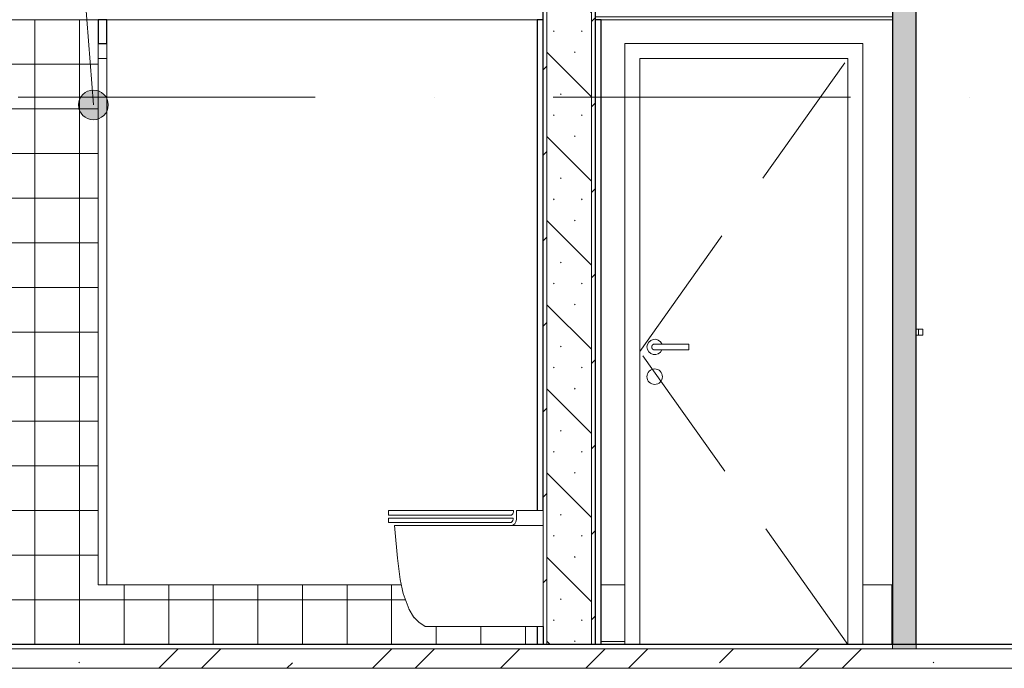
# Model space of a CAD drawing. Header units: millimetres. Extents: x -2033 to 156832, y -23587 to 25008.
# Tile 50 of 71: x 85134 to 88446, y 6080 to 8260. Entities that reach past the tile are written whole.
import ezdxf

# ---------------------------------------------------------------- set-up
doc = ezdxf.new("R2010")
doc.units = ezdxf.units.MM
for name, pattern in [('Hidden', [714.375, 476.25, -238.125]), ('Čerchovaná 10mm', [1800, 1000, -400, 0, -400]), ('Čerchovaná 3mm', [500, 300, -100, 0, -100])]:
    doc.linetypes.add(name, pattern=pattern)
for name, color, linetype, lineweight in [('CA_DVERE', 7, 'Continuous', 13), ('CA_DVERE18', 8, 'Continuous', 9), ('CA_DVERE25', 7, 'Continuous', 9), ('CA_DVERE_NEVHRA1', 3, 'Čerchovaná 3mm', 13), ('CA_OSY', 5, 'Continuous', 9), ('CA_PODLAHA', 1, 'Continuous', 25), ('CA_PODLAHA25', 7, 'Continuous', 13), ('CA_POHHRA25', 7, 'Continuous', 13), ('CA_PSVBUB', 3, 'Continuous', 9), ('CA_REZY', 1, 'Continuous', 25), ('CA_SRAFY', 9, 'Continuous', 25), ('CA_ZARIZPRED', 8, 'Continuous', 13)]:
    doc.layers.add(name, color=color, linetype=linetype, lineweight=lineweight)
pattern_1 = [(45, (225784.02, 6169.97), (-143.6841, 143.6841), []), (45, (225879.81, 6169.97), (-143.6841, 143.6841), [3.353, -98.247]), (45, (225975.6, 6169.97), (-143.6841, 143.6841), [3.353, -98.247])]

# ---------------------------------------------------------------- blocks, each defined once
blk = doc.blocks.new('HP_Jednokridle-oboustrana-zaruben1 - 700x1970-1359875-ŘEZ 3 _vestavek V1')
at = {"layer": 'CA_DVERE'}
for p, q in [((13837.5, 8180), (13837.5, 8130)), ((13867.5, 8180), (13867.5, 8130)), ((13837.5, 8130), (13867.5, 8130))]:
    blk.add_line(p, q, dxfattribs=at)
blk = doc.blocks.new('WC 01 - WC-807661-ŘEZ 3 _vestavek V1')
at = {"layer": 'CA_ZARIZPRED'}
for p, q in [((14815, 6610), (14815, 6595)), ((15015, 6610), (14815, 6610)), ((15015, 6595), (14815, 6595)), ((15015, 6610), (15235, 6610)), ((15015, 6595), (15228.6, 6595)), ((15235, 6605), (15235, 6610)), ((15245, 6610), (15335, 6610)), ((15245, 6610), (15245, 6580)), ((15335, 6560), (15335, 6610)), ((14815, 6585), (14815, 6570)), ((14815, 6585), (15015, 6585)), ((15015, 6570), (14815, 6570)), ((15015, 6560), (14835, 6560)), ((15234.3, 6585), (15015, 6585)), ((15015, 6570), (15227.3, 6570)), ((15015, 6560), (15225, 6560)), ((15335, 6560), (15225, 6560)), ((15015, 6220), (14938.3, 6220)), ((15015, 6220), (15335, 6220))]:
    blk.add_line(p, q, dxfattribs=at)
at = {"layer": 'CA_ZARIZPRED', "flags": 128}
for points in [[(14883.8, 6277.5), (14863.5, 6331.8), (14853.8, 6379), (14844.4, 6449.9), (14835.9, 6547.1), (14835, 6560)], [(14883.8, 6277.5), (14898.7, 6252.7), (14916.6, 6234.6), (14937.8, 6220.3), (14938.3, 6220)]]:
    blk.add_lwpolyline(points, dxfattribs=at)
at = {"layer": 'CA_ZARIZPRED'}
for centre, radius, start, end in [((15216.5, 6609.8), 19.1, 309.354, 345.4151), ((15225, 6580), 20, 270, 0), ((15215.2, 6584.8), 19.1, 309.354, 0.646), ((15215.2, 6584.8), 19.1, 309.354, 0.646)]:
    blk.add_arc(centre, radius, start, end, dxfattribs=at)
blk.add_open_spline([(15335, 6560), (15335, 6359.6), (15335, 6292.9), (15335, 6239.9), (15335, 6220)], degree=3, knots=[-0.5523307, -0.5523307, -0.5523307, -0.5523307, -0.1880239, 0, 0, 0, 0], dxfattribs=at)
blk = doc.blocks.new('WC 01 - WC-V3-ŘEZ 3 _vestavek V1')
at = {"layer": 'CA_ZARIZPRED'}
for q in [(14883.2, 6279), (14886.9, 6272.3)]:
    blk.add_line((14883.8, 6277.5), q, dxfattribs=at)
at = {"layer": 'CA_ZARIZPRED', "flags": 128}
for points in [[(14864.8, 6328.4), (14863.5, 6331.8), (14861.5, 6341.7)], [(14891.9, 6263.9), (14898.7, 6252.7), (14901.2, 6250.1)], [(14906.1, 6245.2), (14916.6, 6234.6), (14937.8, 6220.3)]]:
    blk.add_lwpolyline(points, dxfattribs=at)
blk = doc.blocks.new('CZ-Dveře_otočné_jednokřídlé_OCZ - CZ-Dveře_otočné_jednokřídlé_900-2401749-ŘEZ 3 _vestavek V1')
at = {"layer": 'CA_DVERE18'}
for p, q in [((16597.5, 7220), (16590, 7220)), ((16590, 7200), (16597.5, 7200)), ((16597.5, 7200), (16597.5, 7220)), ((16597.5, 7220), (16612.5, 7220)), ((16612.5, 7200), (16597.5, 7200)), ((16612.5, 7220), (16612.5, 7200)), ((16510.2, 6170), (16507.5, 6170))]:
    blk.add_line(p, q, dxfattribs=at)
at = {"layer": 'CA_DVERE25'}
blk.add_line((16507.5, 6360), (16507.5, 6160), dxfattribs=at)
blk = doc.blocks.new('HP_Jednokridle-oboustrana-zaruben1 - 700x1970-V4-ŘEZ 3 _vestavek V1')
at = {"layer": 'CA_DVERE18'}
for p, q in [((16360, 8130), (15660, 8130)), ((15660, 8130), (15660, 6160)), ((16360, 6160), (16360, 8130)), ((15825, 7170), (15710, 7170)), ((15825, 7160), (15825, 7170)), ((15825, 7150), (15825, 7160)), ((15710, 7150), (15825, 7150))]:
    blk.add_line(p, q, dxfattribs=at)
at = {"layer": 'CA_DVERE18', "linetype": 'Hidden'}
for p, q in [((15660, 7145), (16360, 8130)), ((16360, 6160), (15660, 7145))]:
    blk.add_line(p, q, dxfattribs=at)
at = {"layer": 'CA_DVERE18'}
for centre, start, end in [((15710, 7160), 22.6552, 180), ((15710, 7160), 180, 337.3448), ((15710, 7060), 0, 180), ((15710, 7060), 180, 0)]:
    blk.add_arc(centre, 26, start, end, dxfattribs=at)
for points, knots in [([(15700, 7160), (15700, 7160.9), (15700.1, 7162.2), (15700.7, 7163.8), (15701.3, 7165), (15701.9, 7165.9), (15702.4, 7166.6), (15703, 7167.2), (15703.9, 7168), (15704.8, 7168.6), (15705.5, 7169), (15706.1, 7169.2), (15706.8, 7169.5), (15707.4, 7169.7), (15708, 7169.8), (15708.7, 7169.9), (15709.3, 7170), (15709.7, 7170), (15710, 7170)], [0, 0, 0, 0, 0.0833333, 0.125, 0.1666667, 0.2083333, 0.2291667, 0.25, 0.2916667, 0.3333333, 0.3541667, 0.375, 0.3958333, 0.4166667, 0.4375, 0.4583333, 0.4791667, 0.5, 0.5, 0.5, 0.5]), ([(15710, 7150), (15709.7, 7150), (15709.3, 7150), (15708.7, 7150.1), (15708, 7150.2), (15707.4, 7150.3), (15706.8, 7150.5), (15706.1, 7150.8), (15705.5, 7151), (15705, 7151.3), (15704.4, 7151.7), (15703.7, 7152.2), (15703, 7152.8), (15702.4, 7153.4), (15701.9, 7154.1), (15701.3, 7155), (15700.7, 7156.2), (15700.1, 7157.8), (15700, 7159.1), (15700, 7160)], [0.5, 0.5, 0.5, 0.5, 0.5208333, 0.5416667, 0.5625, 0.5833333, 0.6041667, 0.625, 0.6458333, 0.6666667, 0.6875, 0.7083333, 0.75, 0.7708333, 0.7916667, 0.8333333, 0.875, 0.9166667, 1, 1, 1, 1])]:
    blk.add_open_spline(points, degree=3, knots=knots, dxfattribs=at)
at = {"layer": 'CA_DVERE25'}
for p, q in [((15610, 8180), (15610, 6160)), ((16410, 8180), (15610, 8180)), ((16410, 6160), (16410, 8180))]:
    blk.add_line(p, q, dxfattribs=at)
blk = doc.blocks.new('ocelová kce final - 11542_003_OK-HALA_TaO-2_ET_AciS_2025-05-29_upr_dwg-2597525-ŘEZ 3 _vestavek V1')
at = {"layer": 'CA_REZY'}
blk.add_line((21835, 6160), (4570, 6160), dxfattribs=at)
blk = doc.blocks.new('ocelová kce final - ocelová kce final-2597615-ŘEZ 3 _vestavek V1')
blk.add_blockref('ocelová kce final - 11542_003_OK-HALA_TaO-2_ET_AciS_2025-05-29_upr_dwg-2597525-ŘEZ 3 _vestavek V1', (0, 0))

msp = doc.modelspace()

# ---------------------------------------------------------------- hatches: boundary and pattern name
at = {"layer": 'CA_POHHRA25', "lineweight": 9}
h = msp.add_hatch(dxfattribs=at)
h.set_pattern_fill('FP_25', color=256, style=0, pattern_type=2)
h.set_pattern_definition([(0, (225784.02, 6169.97), (0, 300), [])])
h.paths.add_polyline_path([(87170.2, 6160), (87170.2, 6360), (87090.2, 6360), (87090.2, 6160)])
h.paths.add_polyline_path([(87170.2, 8260), (88067.7, 8260), (88067.7, 10000), (87670.2, 10000), (87670.2, 9991.5), (87614.9, 9991.5), (87606.5, 9988), (87602.9, 9979.5), (87602.9, 9887.5), (87606.5, 9879), (87614.9, 9875.5), (87670.2, 9875.5), (87670.2, 9867), (87530.2, 9867), (87530.2, 9875.5), (87585.4, 9875.5), (87593.9, 9879), (87597.4, 9887.5), (87597.4, 9979.5), (87593.9, 9988), (87585.4, 9991.5), (87530.2, 9991.5), (87530.2, 10000), (87070.2, 10000), (87070.2, 8260), (87090.2, 8260)])
h = msp.add_hatch(dxfattribs=at)
h.set_pattern_fill('FP_31', color=256, style=0, pattern_type=2)
h.set_pattern_definition([(0, (84585.16, 6160), (0, 150), []), (90, (84585.16, 6160), (-150, 9e-15), [])])
h.paths.add_polyline_path([(85427.7, 6160), (86875.2, 6160), (86875.2, 6220), (86498.5, 6220), (86472.1, 6239.8), (86460.2, 6251.9), (86447.5, 6271.5), (86442.1, 6281.8), (86434.4, 6300.7), (86428.9, 6314.4), (86425.5, 6326.4), (86417.5, 6360), (85397.7, 6360), (85397.7, 8260), (84595.2, 8260), (84595.2, 6160), (85397.7, 6160)])
at = {"layer": 'CA_PSVBUB'}
h = msp.add_hatch(color=256, dxfattribs=at)
edge = h.paths.add_edge_path()
edge.add_arc((85381.8, 7973.5), 50, 0, 360)
at = {"layer": 'CA_SRAFY', "lineweight": 9}
h = msp.add_hatch(dxfattribs=at)
h.set_pattern_fill('FP_29', color=256, style=0, pattern_type=2)
h.set_pattern_definition(pattern_1)
h.paths.add_polyline_path([(86895.2, 6160), (86907.7, 6160), (86907.7, 10000), (86895.2, 10000), (86895.2, 6220)])
h = msp.add_hatch(dxfattribs=at)
h.set_pattern_fill('FP_30', color=256, style=0, pattern_type=2)
h.set_pattern_definition([(135, (225784.02, 6169.97), (-141.42136, -141.42136), []), (135, (225878.3, 6169.97), (-141.42136, -141.42136), [3.353, -96.647]), (135, (225972.59, 6169.97), (-141.42136, -141.42136), [3.353, -96.647])])
h.paths.add_polyline_path([(87057.7, 6160), (87057.7, 10000), (86907.7, 10000), (86907.7, 6160), (87014.1, 6160)])
h = msp.add_hatch(dxfattribs=at)
h.set_pattern_fill('FP_29', color=256, style=0, pattern_type=2)
h.set_pattern_definition(pattern_1)
h.paths.add_polyline_path([(87057.7, 6160), (87070.2, 6160), (87070.2, 10000), (87057.7, 10000), (87057.7, 7047.4)])
h = msp.add_hatch(dxfattribs=at)
h.set_pattern_fill('FP_26', color=256, angle=-108.43, style=0, pattern_type=2)
h.set_pattern_definition([(251.57, (88145.083, 8085.08), (0.00319, -40.64254), [6.096, -283.058, 32.106, 0]), (108.43, (88145.083, 8074.92), (-0.00319, -40.64254), [6.096, -283.058, 31.648, 0]), (198.43, (88145.083, 8085.08), (101.60858, 20.31297), [96.368, -224.892]), (161.57, (88145.083, 8074.92), (-101.60858, 20.31297), [96.368, -224.892])])
h.paths.add_polyline_path([(88150.2, 6145), (88150.2, 10000), (88070.2, 10000), (88070.2, 6145)])
h = msp.add_hatch(dxfattribs=at)
h.set_pattern_fill('FP_23', color=256, style=0, pattern_type=2)
h.set_pattern_definition([(45, (225784, 6169.97), (-359.2102, 359.2102), []), (45, (225927.7, 6169.97), (-359.2102, 359.2102), []), (45, (226215.1, 6169.97), (-215.5261, 502.8943), [203.2, -101.6, 3.353, -98.247])])
h.paths.add_polyline_path([(93405.2, 6080), (93405.2, 6145), (76120.2, 6145), (76120.2, 6080), (93362.8, 6080)])

# ---------------------------------------------------------------- linework, layer by layer
at = {"layer": 'CA_OSY', "linetype": 'Čerchovaná 10mm'}
for p, q in [((70727.6, 8000), (97809.2, 8000)), ((70727.6, 6160), (97809.2, 6160))]:
    msp.add_line(p, q, dxfattribs=at)
at = {"layer": 'CA_PODLAHA'}
for p, q in [((88070.2, 6160), (76120.2, 6160)), ((93405.2, 6160), (88150.2, 6160))]:
    msp.add_line(p, q, dxfattribs=at)
at = {"layer": 'CA_PODLAHA25'}
for p, q in [((93405.2, 6145), (76120.2, 6145)), ((88070.2, 6145), (88070.2, 6160)), ((88150.2, 6160), (88150.2, 6145)), ((93405.2, 6080), (76120.2, 6080))]:
    msp.add_line(p, q, dxfattribs=at)
at = {"layer": 'CA_POHHRA25'}
for p, q in [((86907.7, 10000), (86907.7, 6160)), ((87057.7, 10000), (87057.7, 6160)), ((85397.7, 8260), (84575.2, 8260)), ((86875.2, 8260), (85427.7, 8260)), ((88070.2, 8260), (87090.2, 8260)), ((85397.7, 6360), (85397.7, 8180)), ((85427.7, 8180), (85427.7, 6360)), ((85397.7, 6360), (86417.9, 6360)), ((87090.2, 6360), (87170.2, 6360)), ((87970.2, 6360), (88070.2, 6360))]:
    msp.add_line(p, q, dxfattribs=at)
at = {"layer": 'CA_PSVBUB'}
msp.add_line((85381.8, 7973.5), (85186, 10532.5), dxfattribs=at)
msp.add_circle((85381.8, 7973.5), 50, dxfattribs=at)
at = {"layer": 'CA_REZY'}
for p, q in [((86895.2, 6610), (86895.2, 10000)), ((87070.2, 10000), (87070.2, 6160)), ((88070.2, 10000), (88070.2, 6160)), ((88150.2, 6160), (88150.2, 10000)), ((85397.7, 8260), (85397.7, 8180)), ((85427.7, 8260), (85397.7, 8260)), ((85427.7, 8180), (85427.7, 8260)), ((86875.2, 8260), (86875.2, 6610)), ((86895.2, 8260), (86875.2, 8260)), ((87090.2, 8260), (87070.2, 8260)), ((87090.2, 6160), (87090.2, 8260)), ((85397.7, 8180), (85427.7, 8180)), ((86875.2, 6220), (86875.2, 6160)), ((86895.2, 6220), (86895.2, 6160))]:
    msp.add_line(p, q, dxfattribs=at)

# ---------------------------------------------------------------- block references
at = {"layer": 'CA_DVERE'}
msp.add_blockref('HP_Jednokridle-oboustrana-zaruben1 - 700x1970-1359875-ŘEZ 3 _vestavek V1', (71560.2, 0), dxfattribs=at)
at = {"layer": 'CA_DVERE18', "linetype": 'Hidden'}
msp.add_blockref('HP_Jednokridle-oboustrana-zaruben1 - 700x1970-V4-ŘEZ 3 _vestavek V1', (71560.2, 0), dxfattribs=at)
at = {"layer": 'CA_DVERE_NEVHRA1'}
msp.add_blockref('CZ-Dveře_otočné_jednokřídlé_OCZ - CZ-Dveře_otočné_jednokřídlé_900-2401749-ŘEZ 3 _vestavek V1', (71560.2, 0), dxfattribs=at)
at = {"layer": 'CA_ZARIZPRED'}
for name in ['ocelová kce final - ocelová kce final-2597615-ŘEZ 3 _vestavek V1', 'WC 01 - WC-807661-ŘEZ 3 _vestavek V1', 'WC 01 - WC-V3-ŘEZ 3 _vestavek V1']:
    msp.add_blockref(name, (71560.2, 0), dxfattribs=at)

doc.saveas('drawing.dxf')
